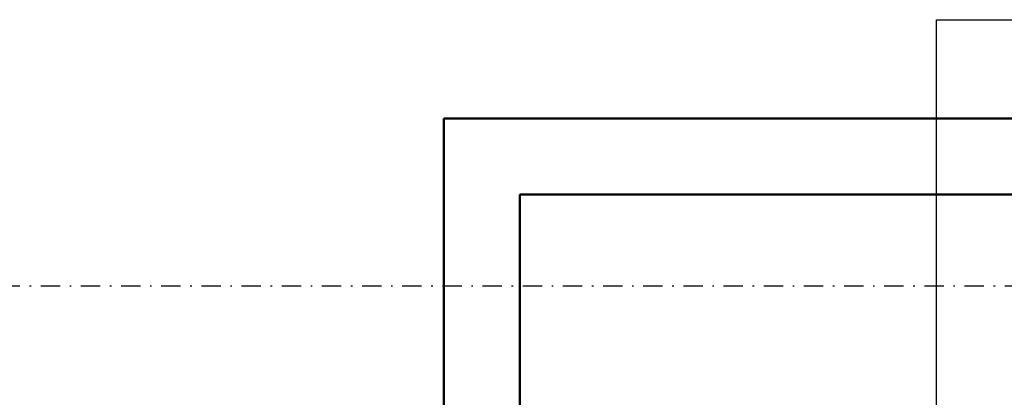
# Model space of a CAD drawing. Header units: centimetres. Extents: x 42630 to 130002, y 15 to 29179.
# Tile 101 of 165: x 51995 to 52060, y 5763 to 5788. Entities that reach past the tile are written whole.
import ezdxf

# ---------------------------------------------------------------- set-up
doc = ezdxf.new("R2010")
doc.units = ezdxf.units.CM
doc.header["$LTSCALE"] = 0.01
doc.linetypes.add('DASHDOT2', pattern=[12.7, 6.35, -3.175, 0, -3.175])
for name, color, linetype in [('33 - linia 2', 253, 'Continuous'), ('A-ELEWACJE', 253, 'Continuous'), ('A-Grid', 253, 'DASHDOT2')]:
    doc.layers.add(name, color=color, linetype=linetype)
doc.layers.add('CKSCIANY_PRZEKR', color=253, linetype='Continuous', lineweight=50)

# ---------------------------------------------------------------- blocks, each defined once
blk = doc.blocks.new('A$7E8814A102C37C')
at = {"layer": 'A-Grid', "ltscale": 20}
blk.add_line((-237.5, -417), (3157.5, -417), dxfattribs=at)
blk = doc.blocks.new('A$7E8A16153526364')
at = {"layer": '33 - linia 2'}
blk.add_lwpolyline([(-5285, 65), (-4935, 65), (-4935, -285), (-5285, -285)], close=True, dxfattribs=at)

msp = doc.modelspace()

# ---------------------------------------------------------------- linework, layer by layer
at = {"layer": 'CKSCIANY_PRZEKR'}
for p, q in [((52022.929, 5781.604), (52583.82, 5781.604)), ((52027.929, 5776.604), (52578.82, 5776.604))]:
    msp.add_line(p, q, dxfattribs=at)
msp.add_lwpolyline([(52022.929, 5781.604), (52022.929, 5762.604), (52027.929, 5762.604), (52027.929, 5776.604)], dxfattribs=at)

# ---------------------------------------------------------------- block references
at = {"layer": 'A-ELEWACJE', "xscale": 0.1, "yscale": 0.1, "zscale": 0.1}
msp.add_blockref('A$7E8A16153526364', (52583.82, 5781.604), dxfattribs=at)
at = {"layer": 'A-Grid', "lineweight": -3}
msp.add_blockref('A$7E8814A102C37C', (49572.82, 6187.604), dxfattribs=at)

doc.saveas('drawing.dxf')
